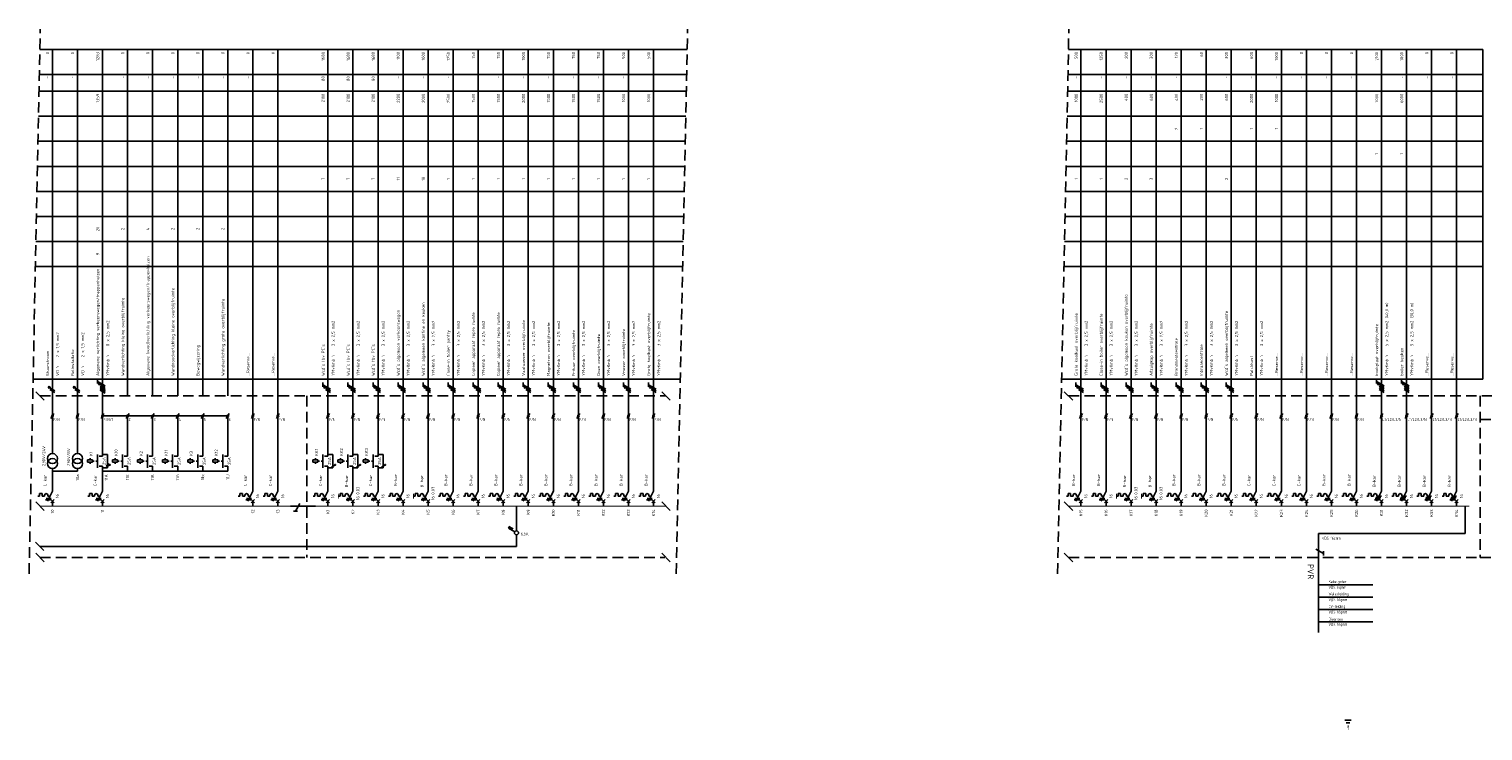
# Model space of a CAD drawing. Extents: x -1224 to 18134, y -20786 to 3554.
# Tile 28 of 88: x -493 to 378, y -57 to 364. Entities that reach past the tile are written whole.
import ezdxf
from ezdxf.enums import TextEntityAlignment as Align

# ---------------------------------------------------------------- set-up
doc = ezdxf.new("R2010")
doc.units = 0
doc.linetypes.add('HIDDEN', pattern=[9.525, 6.35, -3.175])
doc.linetypes.add('STABI11', pattern=[2, 1, -1])
doc.layers.get('0').update_dxf_attribs({"linetype": 'CONTINUOUS'})
for name, color, linetype in [('E-principe', 3, 'CONTINUOUS'), ('E-tekst', 2, 'CONTINUOUS'), ('EL$1----', 3, 'CONTINUOUS'), ('EL$1----_-1LK-A1', 3, 'CONTINUOUS'), ('EL$1----_BGLK-A2', 3, 'CONTINUOUS'), ('EL$1----_BGLK-KC', 3, 'CONTINUOUS'), ('EL6131--_KG', 3, 'CONTINUOUS'), ('kast', 1, 'CONTINUOUS')]:
    doc.layers.add(name, color=color, linetype=linetype)
doc.styles.add('BURO-018', font='ISO.shx', dxfattribs={"height": 1.8})
doc.styles.add('BURO-035', font='ISO.shx', dxfattribs={"height": 3.5})
doc.styles.get("Standard").update_dxf_attribs({"font": 'iso.shx'})

# ---------------------------------------------------------------- blocks, each defined once
blk = doc.blocks.new('RAIL3')
at = {"color": 0, "linetype": 'Continuous'}
for p, q in [((-6, 0), (6, 0)), ((1.73, 3), (-0.87, -1.5)), ((2.98, 3), (0.48, 3))]:
    blk.add_line(p, q, dxfattribs=at)
blk = doc.blocks.new('L1')
at = {"color": 0, "linetype": 'Continuous'}
for p, q in [((-3, 73.98), (-3, 71.48)), ((-3, 72.73), (1.5, 70.13)), ((1.5, 69.13), (-1.5, 70.87)), ((1.5, 68.13), (-1.5, 69.87))]:
    blk.add_line(p, q, dxfattribs=at)
at = {"color": 0, "linetype": 'Continuous', "const_width": 0.5}
blk.add_lwpolyline([(-1.68, 71.12, 1), (-2.18, 71.12, 1)], format="xyb", close=True, dxfattribs=at)
at = {"color": 0, "linetype": 'Continuous'}
blk.add_circle((-1.93, 71.12), 0.5, dxfattribs=at)
blk = doc.blocks.new('L3')
at = {"color": 0, "linetype": 'Continuous'}
for p, q in [((-3, 75.98), (-3, 73.48)), ((-3, 74.73), (1.5, 72.13)), ((1.5, 71.13), (-1.5, 72.87)), ((1.5, 70.13), (-1.5, 71.87)), ((1.5, 69.13), (-1.5, 70.87)), ((1.5, 68.13), (-1.5, 69.87))]:
    blk.add_line(p, q, dxfattribs=at)
at = {"color": 0, "linetype": 'Continuous', "const_width": 0.5}
blk.add_lwpolyline([(-1.68, 73.12, 1), (-2.18, 73.12, 1)], format="xyb", close=True, dxfattribs=at)
at = {"color": 0, "linetype": 'Continuous'}
blk.add_circle((-1.93, 73.12), 0.5, dxfattribs=at)
blk = doc.blocks.new('00P')
at = {"color": 0, "linetype": 'Continuous'}
for p, q in [((0, 31), (3, 31)), ((3, 31), (3, 23)), ((3, 23), (0, 23))]:
    blk.add_line(p, q, dxfattribs=at)
blk = doc.blocks.new('0302A1_')
at = {"color": 0, "linetype": 'Continuous'}
blk.add_line((-0.87, -1.5), (0.87, 1.5), dxfattribs=at)
at = {"color": 0, "const_width": 0.5}
blk.add_lwpolyline([(-0.25, 0, 1), (0.25, 0, 1)], format="xyb", close=True, dxfattribs=at)
at = {"color": 0, "linetype": 'Continuous'}
blk.add_circle((0, 0), 0.5, dxfattribs=at)
blk = doc.blocks.new('B26')
at = {"color": 0, "linetype": 'Continuous'}
for p, q in [((0, 9), (0, 21)), ((0, 9), (-3, 3)), ((-7.75, 6), (-8.75, 6)), ((-7.75, 7.5), (-7.75, 6)), ((-6.25, 7.5), (-7.75, 7.5)), ((-6.25, 6), (-6.25, 7.5)), ((-6.25, 6), (-4.75, 6)), ((-4.75, 6.5), (-4.75, 6)), ((-4.125, 3.75), (-1.125, 3.75)), ((-3.75, 4.5), (-0.75, 4.5)), ((-2.75, 6.5), (-2.75, 6)), ((-2.75, 6), (-1.5, 6)), ((-1, 4), (1, 2)), ((-1, 2), (1, 4)), ((0, 0), (0, 3))]:
    blk.add_line(p, q, dxfattribs=at)
blk.add_arc((-3.75, 6.5), 1, 0, 180, dxfattribs=at)
at = {"color": 1, "style": 'BURO-018'}
blk.add_attdef('E_VRIJ1', (-3.548, 12), '', height=1.8, rotation=90, dxfattribs=at)
at = {"color": 1, "linetype": 'Continuous', "style": 'BURO-018'}
blk.add_attdef('E_IIA', text='', height=1.8, rotation=90, dxfattribs=at).set_placement((2, 6), align=Align.TOP_CENTER)
blk = doc.blocks.new('M2')
at = {"color": 0, "linetype": 'Continuous'}
for p, q in [((-6, 27.75), (-9, 27.75)), ((-9, 27.75), (-9, 26.25)), ((-9, 26.25), (-6, 26.25)), ((-7.5, 27.75), (-7.5, 28.75)), ((-7.5, 26.25), (-7.5, 25.25)), ((-6, 26.25), (-6, 27.75)), ((-6, 27.25), (-6, 27.25)), ((-3, 23), (-3, 31)), ((-2, 30), (0, 30)), ((0, 30), (0, 33)), ((-2, 24), (0, 24)), ((0, 21), (0, 24))]:
    blk.add_line(p, q, dxfattribs=at)
at = {"color": 0, "linetype": 'STABI11'}
blk.add_line((-6, 27), (-3, 27), dxfattribs=at)
at = {"color": 1, "linetype": 'Continuous', "style": 'BURO-018'}
blk.add_attdef('E_VRIJ1', (-6, 30), '', height=1.8, rotation=90, dxfattribs=at)
blk.add_attdef('E_IMS', text='', height=1.8, rotation=90, dxfattribs=at).set_placement((0, 27), align=Align.TOP_CENTER)
blk = doc.blocks.new('b1s')
at = {"color": 0, "linetype": 'Continuous'}
blk.add_line((0, 33), (0, 54), dxfattribs=at)
blk = doc.blocks.new('m1s')
at = {"color": 0, "linetype": 'Continuous'}
blk.add_line((0, 54), (0, 66), dxfattribs=at)
blk = doc.blocks.new('m1')
at = {"color": 0, "linetype": 'Continuous'}
blk.add_line((0, 21), (0, 33), dxfattribs=at)
blk = doc.blocks.new('B28')
at = {"color": 0, "linetype": 'Continuous'}
for p, q in [((0, 9), (0, 21)), ((0, 9), (-3, 3)), ((-7.75, 6), (-8.75, 6)), ((-6.25, 7.5), (-7.75, 7.5)), ((-7.75, 7.5), (-7.75, 6)), ((-6.25, 6), (-6.25, 7.5)), ((-6.25, 6), (-4.75, 6)), ((-4.75, 6.5), (-4.75, 6)), ((-4.75, 6.5), (-4.75, 6)), ((-4.12, 3.75), (-1.12, 3.75)), ((-3.75, 4.5), (-0.75, 4.5)), ((-3.38, 5.25), (-0.38, 5.25)), ((-2.75, 6.5), (-2.75, 6)), ((-2.75, 6), (0, 6)), ((-1, 4), (1, 2)), ((-1, 2), (1, 4)), ((0, 0), (0, 3))]:
    blk.add_line(p, q, dxfattribs=at)
blk.add_arc((-3.75, 6.5), 1, 0, 180, dxfattribs=at)
at = {"color": 1, "style": 'BURO-018'}
blk.add_attdef('E_VRIJ1', (-3.49, 11.47), '', height=1.8, rotation=90, dxfattribs=at)
at = {"color": 1, "linetype": 'Continuous', "style": 'BURO-018'}
blk.add_attdef('E_IIA', text='', height=1.8, rotation=90, dxfattribs=at).set_placement((2, 6), align=Align.TOP_CENTER)
blk = doc.blocks.new('M13')
at = {"color": 0, "linetype": 'Continuous'}
for p, q in [((0, 33), (0, 31.5)), ((0, 22.5), (0, 21))]:
    blk.add_line(p, q, dxfattribs=at)
for centre in [(0, 28.5), (0, 25.5)]:
    blk.add_circle(centre, 3, dxfattribs=at)
at = {"color": 1, "linetype": 'Continuous', "style": 'BURO-018'}
blk.add_attdef('E_VRIJ1', (6, 24), '', height=1.8, rotation=90, dxfattribs=at)
blk = doc.blocks.new('1P')
at = {"color": 0, "linetype": 'Continuous'}
blk.add_line((1.5, 0.9), (-1.5, -0.9), dxfattribs=at)
blk = doc.blocks.new('B26A')
at = {"color": 0, "linetype": 'Continuous'}
for p, q in [((0, 9), (0, 21)), ((0, 9), (-3, 3)), ((-7.75, 6), (-8.75, 6)), ((-7.75, 7.5), (-7.75, 6)), ((-6.25, 7.5), (-7.75, 7.5)), ((-6.25, 6), (-6.25, 7.5)), ((-6.25, 6), (-4.75, 6)), ((-4.75, 6.5), (-4.75, 6)), ((-4.12, 3.75), (-1.12, 3.75)), ((-3.75, 4.5), (-0.75, 4.5)), ((-2.75, 6.5), (-2.75, 6)), ((-2.75, 6), (-1.5, 6)), ((-1, 4), (1, 2)), ((-1, 2), (1, 4)), ((0, 0), (0, 3))]:
    blk.add_line(p, q, dxfattribs=at)
at = {"color": 0, "const_width": 0.5}
blk.add_lwpolyline([(-8.75, 7.5), (-8.75, 4.5)], dxfattribs=at)
at = {"color": 0, "linetype": 'Continuous'}
blk.add_arc((-3.75, 6.5), 1, 0, 180, dxfattribs=at)
at = {"color": 1, "style": 'BURO-018'}
blk.add_attdef('E_VRIJ1', (-2.95, 11.24), '', height=1.8, rotation=90, dxfattribs=at)
at = {"color": 1, "linetype": 'Continuous', "style": 'BURO-018'}
blk.add_attdef('E_IAAN', text='', height=1.8, rotation=90, dxfattribs=at).set_placement((2, 6.9), align=Align.TOP_LEFT)
blk.add_attdef('E_IIA', text='', height=1.8, rotation=90, dxfattribs=at).set_placement((2, 6), align=Align.TOP_RIGHT)

msp = doc.modelspace()

# ---------------------------------------------------------------- linework, layer by layer
at = {"layer": 'E-principe'}
for p, q in [((279.41, 30.96), (312.01, 30.96)), ((279.4, 23.56), (312.01, 23.56)), ((279.4, 16.17), (312.01, 16.17)), ((279.4, 8.77), (312.01, 8.77)), ((295.31, -50.25), (299.06, -50.25)), ((296.06, -51.75), (298.31, -51.75))]:
    msp.add_line(p, q, dxfattribs=at)
at = {"layer": 'E-principe', "const_width": 1}
msp.add_lwpolyline([(279.4, 45.43), (279.4, 2.27)], dxfattribs=at)
at = {"layer": 'E-principe'}
msp.add_lwpolyline([(297.19, -56.25, 0, 0.75, 0), (297.19, -53.25, 0.75, 0.75, 0)], format="xyseb", dxfattribs=at)
at = {"layer": 'EL$1----', "linetype": 'HIDDEN'}
for p, q in [((-492.83, 37.49), (-486.09, 363.71)), ((-105.17, 37.49), (-98.43, 363.71)), ((123.19, 37.49), (129.93, 363.71))]:
    msp.add_line(p, q, dxfattribs=at)
at = {"layer": 'EL$1----', "linetype": 'Continuous'}
for p, q in [((-477.33, 147.13), (-480.33, 148.87)), ((-462.33, 147.13), (-465.33, 148.87)), ((-477.33, 146.13), (-480.33, 147.87)), ((-462.33, 146.13), (-465.33, 147.87)), ((-373.83, 99), (-448.83, 99)), ((-336.33, 78), (-321.33, 78)), ((-200.89, 63.35), (-200.89, 78)), ((-205.64, 64.76), (-204.94, 65.97)), ((-201.98, 62.64), (-205.64, 64.76)), ((-205.04, 64.41), (-204.34, 65.62)), ((-204.43, 64.06), (-203.73, 65.27)), ((-203.83, 63.71), (-203.13, 64.92))]:
    msp.add_line(p, q, dxfattribs=at)
at = {"layer": 'EL$1----'}
for p, q in [((-483.8, 141.47), (-488.87, 146.53)), ((-108.8, 141.47), (-113.87, 146.53)), ((132.22, 141.47), (127.15, 146.53)), ((-373.83, 132), (-448.83, 132)), ((-483.8, 75.47), (-488.87, 80.53)), ((-108.8, 75.47), (-113.87, 80.53)), ((132.22, 75.47), (127.15, 80.53)), ((367.38, 61.52), (367.38, 78)), ((279.4, 2.27), (279.4, 61.52)), ((279.4, 61.52), (367.38, 61.52)), ((-483.95, 51.38), (-489.02, 56.45)), ((-200.89, 60.76), (-200.89, 53.92)), ((-483.8, 44.73), (-488.87, 49.8)), ((-108.8, 44.73), (-113.87, 49.8)), ((132.22, 44.73), (127.15, 49.8))]:
    msp.add_line(p, q, dxfattribs=at)
at = {"layer": 'EL$1----', "color": 1, "linetype": 'Continuous'}
for p, q in [((-333.35, 75), (-330.75, 79.5)), ((-334.5, 75), (-332, 75))]:
    msp.add_line(p, q, dxfattribs=at)
at = {"layer": 'EL$1----', "linetype": 'Continuous', "const_width": 0.5}
for points in [[(-480.52, 149.12, 1), (-481.02, 149.12, 1)], [(-465.52, 149.12, 1), (-466.02, 149.12, 1)]]:
    msp.add_lwpolyline(points, format="xyb", close=True, dxfattribs=at)
at = {"layer": 'EL$1----', "linetype": 'Continuous'}
for centre, radius in [((-480.77, 149.12), 0.5), ((-465.77, 149.12), 0.5), ((-200.89, 62.01), 1.25)]:
    msp.add_circle(centre, radius, dxfattribs=at)
at = {"layer": 'EL$1----'}
for centre in [(-444.56, 102.66), (-309.56, 102.66), (-294.56, 102.66), (-279.56, 102.66)]:
    msp.add_circle(centre, 0.283, dxfattribs=at)
at = {"layer": 'EL$1----_-1LK-A1', "color": 1, "linetype": 'HIDDEN'}
for p, q in [((376.33, 129.98), (460.54, 129.98)), ((376.33, 47.27), (460.54, 47.27))]:
    msp.add_line(p, q, dxfattribs=at)
at = {"layer": 'EL$1----_BGLK-A2', "color": 1}
for p, q in [((-486.34, 351.5), (-98.69, 351.5)), ((129.68, 351.5), (377.83, 351.5)), ((377.83, 154), (377.83, 351.5)), ((-486.65, 336.5), (-99, 336.5)), ((129.37, 336.5), (377.83, 336.5)), ((-486.86, 326.5), (-99.2, 326.5)), ((129.16, 326.5), (377.83, 326.5)), ((-487.17, 311.5), (-99.51, 311.5)), ((128.85, 311.5), (377.83, 311.5)), ((-487.48, 296.5), (-99.82, 296.5)), ((128.54, 296.5), (377.83, 296.5)), ((-487.79, 281.5), (-100.13, 281.5)), ((128.23, 281.5), (377.83, 281.5)), ((-488.1, 266.5), (-100.44, 266.5)), ((127.92, 266.5), (377.83, 266.5)), ((-488.41, 251.5), (-100.75, 251.5)), ((127.61, 251.5), (377.83, 251.5)), ((-488.72, 236.5), (-101.06, 236.5)), ((127.3, 236.5), (377.83, 236.5)), ((-489.03, 221.5), (-101.37, 221.5)), ((126.99, 221.5), (377.83, 221.5)), ((-490.42, 154), (-102.77, 154)), ((125.6, 154), (377.83, 154))]:
    msp.add_line(p, q, dxfattribs=at)
at = {"layer": 'EL$1----_BGLK-A2'}
for p, q in [((-478.83, 144), (-478.83, 351.5)), ((-463.83, 144), (-463.83, 351.5)), ((-448.83, 144), (-448.83, 351.5)), ((-433.83, 144), (-433.83, 351.5)), ((-418.83, 144), (-418.83, 351.5)), ((-403.83, 144), (-403.83, 351.5)), ((-388.83, 144), (-388.83, 351.5)), ((-373.83, 144), (-373.83, 351.5)), ((-358.83, 144), (-358.83, 351.5)), ((-343.83, 144), (-343.83, 351.5)), ((-313.83, 144), (-313.83, 351.5)), ((-298.83, 144), (-298.83, 351.5)), ((-283.83, 144), (-283.83, 351.5)), ((-268.83, 144), (-268.83, 351.5)), ((-253.83, 144), (-253.83, 351.5)), ((-238.83, 144), (-238.83, 351.5)), ((-223.83, 144), (-223.83, 351.5)), ((-208.83, 144), (-208.83, 351.5)), ((-193.83, 144), (-193.83, 351.5)), ((-178.83, 144), (-178.83, 351.5)), ((-163.83, 144), (-163.83, 351.5)), ((-148.83, 144), (-148.83, 351.5)), ((-133.83, 144), (-133.83, 351.5)), ((-118.83, 144), (-118.83, 351.5)), ((137.19, 144), (137.19, 351.5)), ((152.19, 144), (152.19, 351.5)), ((167.19, 144), (167.19, 351.5)), ((182.19, 144), (182.19, 351.5)), ((197.19, 144), (197.19, 351.5)), ((212.19, 144), (212.19, 351.5)), ((227.19, 144), (227.19, 351.5)), ((242.19, 144), (242.19, 351.5)), ((242.19, 144), (242.19, 351.5)), ((257.19, 144), (257.19, 351.5)), ((272.19, 144), (272.19, 351.5)), ((287.19, 144), (287.19, 351.5)), ((302.19, 144), (302.19, 351.5)), ((317.19, 144), (317.19, 351.5)), ((332.19, 144), (332.19, 351.5)), ((347.19, 144), (347.19, 351.5)), ((362.19, 144), (362.19, 351.5)), ((-478.83, 99), (-463.83, 99))]:
    msp.add_line(p, q, dxfattribs=at)
at = {"layer": 'EL$1----_BGLK-A2', "color": 1, "linetype": 'HIDDEN'}
for p, q in [((-486.33, 144), (-111.46, 144)), ((-326.51, 144), (-326.51, 47.27)), ((129.69, 144), (460.54, 144)), ((376.33, 144), (376.33, 47.27))]:
    msp.add_line(p, q, dxfattribs=at)
at = {"layer": 'EL$1----_BGLK-A2'}
for points in [[(-471.33, 78, 0.7, 0.7, 0), (-486.33, 78, 0.7, 0.7, 0)], [(-456.33, 78, 0.7, 0.7, 0), (-471.33, 78, 0.7, 0.7, 0)], [(-441.33, 78, 0.7, 0.7, 0), (-456.33, 78, 0.7, 0.7, 0)], [(-426.33, 78, 0.7, 0.7, 0), (-441.33, 78, 0.7, 0.7, 0)], [(-411.33, 78, 0.7, 0.7, 0), (-426.33, 78, 0.7, 0.7, 0)], [(-396.33, 78, 0.7, 0.7, 0), (-411.33, 78, 0.7, 0.7, 0)], [(-381.33, 78, 0.7, 0.7, 0), (-396.33, 78, 0.7, 0.7, 0)], [(-366.33, 78, 0.7, 0.7, 0), (-381.33, 78, 0.7, 0.7, 0)], [(-351.33, 78, 0.7, 0.7, 0), (-366.33, 78, 0.7, 0.7, 0)], [(-336.33, 78, 0.7, 0.7, 0), (-351.33, 78, 0.7, 0.7, 0)], [(-306.33, 78, 0.7, 0.7, 0), (-321.33, 78, 0.7, 0.7, 0)], [(-291.33, 78, 0.7, 0.7, 0), (-306.33, 78, 0.7, 0.7, 0)], [(-276.33, 78, 0.7, 0.7, 0), (-291.33, 78, 0.7, 0.7, 0)], [(-261.33, 78, 0.7, 0.7, 0), (-276.33, 78, 0.7, 0.7, 0)], [(-246.33, 78, 0.7, 0.7, 0), (-261.33, 78, 0.7, 0.7, 0)], [(-231.33, 78, 0.7, 0.7, 0), (-246.33, 78, 0.7, 0.7, 0)], [(-216.33, 78, 0.7, 0.7, 0), (-231.33, 78, 0.7, 0.7, 0)], [(-201.33, 78, 0.7, 0.7, 0), (-216.33, 78, 0.7, 0.7, 0)], [(-186.33, 78, 0.7, 0.7, 0), (-201.33, 78, 0.7, 0.7, 0)], [(-171.33, 78, 0.7, 0.7, 0), (-186.33, 78, 0.7, 0.7, 0)], [(-156.33, 78, 0.7, 0.7, 0), (-171.33, 78, 0.7, 0.7, 0)], [(-141.33, 78, 0.7, 0.7, 0), (-156.33, 78, 0.7, 0.7, 0)], [(-126.33, 78, 0.7, 0.7, 0), (-141.33, 78, 0.7, 0.7, 0)], [(-111.33, 78, 0.7, 0.7, 0), (-126.33, 78, 0.7, 0.7, 0)], [(144.69, 78, 0.7, 0.7, 0), (129.69, 78, 0.7, 0.7, 0)], [(159.69, 78, 0.7, 0.7, 0), (144.69, 78, 0.7, 0.7, 0)], [(174.69, 78, 0.7, 0.7, 0), (159.69, 78, 0.7, 0.7, 0)], [(189.69, 78, 0.7, 0.7, 0), (174.69, 78, 0.7, 0.7, 0)], [(204.69, 78, 0.7, 0.7, 0), (189.69, 78, 0.7, 0.7, 0)], [(219.69, 78, 0.7, 0.7, 0), (204.69, 78, 0.7, 0.7, 0)], [(234.69, 78, 0.7, 0.7, 0), (219.69, 78, 0.7, 0.7, 0)], [(249.69, 78, 0.7, 0.7, 0), (234.69, 78, 0.7, 0.7, 0)], [(264.69, 78, 0.7, 0.7, 0), (249.69, 78, 0.7, 0.7, 0)], [(279.69, 78, 0.7, 0.7, 0), (264.69, 78, 0.7, 0.7, 0)], [(294.69, 78, 0.7, 0.7, 0), (279.69, 78, 0.7, 0.7, 0)], [(309.69, 78, 0.7, 0.7, 0), (294.69, 78, 0.7, 0.7, 0)], [(324.69, 78, 0.7, 0.7, 0), (309.69, 78, 0.7, 0.7, 0)], [(339.69, 78, 0.7, 0.7, 0), (324.69, 78, 0.7, 0.7, 0)], [(354.69, 78, 0.7, 0.7, 0), (339.69, 78, 0.7, 0.7, 0)], [(369.69, 78, 0.7, 0.7, 0), (354.69, 78, 0.7, 0.7, 0)]]:
    msp.add_lwpolyline(points, format="xyseb", dxfattribs=at)
at = {"layer": 'EL6131--_KG'}
for p, q in [((-450.33, 149.87), (-447.33, 148.13)), ((-450.33, 149.47), (-447.33, 147.74)), ((-450.33, 148.87), (-447.33, 147.13)), ((-450.33, 148.47), (-447.33, 146.74)), ((-450.33, 147.87), (-447.33, 146.13)), ((-450.33, 147.47), (-447.33, 145.74)), ((-486.48, 53.92), (-200.89, 53.92))]:
    msp.add_line(p, q, dxfattribs=at)
at = {"layer": 'kast', "color": 1, "linetype": 'HIDDEN'}
for p, q in [((-486.33, 47.27), (-112.04, 47.27)), ((129.69, 47.27), (376.33, 47.27))]:
    msp.add_line(p, q, dxfattribs=at)

# ---------------------------------------------------------------- block references
at = {"layer": 'E-principe', "rotation": 270}
msp.add_blockref('RAIL3', (279.4, 51.43), dxfattribs=at)
at = {"layer": 'EL$1----'}
for name, p in [('L3', (-448.83, 78)), ('L1', (-313.83, 78)), ('L1', (-298.83, 78)), ('L1', (-283.83, 78)), ('L1', (-268.83, 78)), ('L1', (-253.83, 78)), ('L1', (-238.83, 78)), ('L1', (-223.83, 78)), ('L1', (-208.83, 78)), ('L1', (-193.83, 78)), ('L1', (-178.83, 78)), ('L1', (-163.83, 78)), ('L1', (-148.83, 78)), ('L1', (-133.83, 78)), ('L1', (-118.83, 78)), ('L1', (137.19, 78)), ('L1', (152.19, 78)), ('L1', (167.19, 78)), ('L1', (182.19, 78)), ('L1', (197.19, 78)), ('L1', (212.19, 78)), ('L1', (227.19, 78)), ('L3', (317.19, 78)), ('L3', (332.19, 78)), ('0302A1_', (-478.83, 132)), ('0302A1_', (-463.83, 132)), ('0302A1_', (-448.83, 132)), ('0302A1_', (-448.83, 132)), ('0302A1_', (-433.83, 132)), ('0302A1_', (-418.83, 132)), ('0302A1_', (-403.83, 132)), ('0302A1_', (-388.83, 132)), ('0302A1_', (-373.83, 132)), ('0302A1_', (-358.83, 132)), ('0302A1_', (-343.83, 132)), ('0302A1_', (-313.83, 132)), ('0302A1_', (-298.83, 132)), ('0302A1_', (-283.83, 132)), ('0302A1_', (-268.83, 132)), ('0302A1_', (-253.83, 132)), ('0302A1_', (-238.83, 132)), ('0302A1_', (-223.83, 132)), ('0302A1_', (-208.83, 132)), ('0302A1_', (-193.83, 132)), ('0302A1_', (-178.83, 132)), ('0302A1_', (-163.83, 132)), ('0302A1_', (-148.83, 132)), ('0302A1_', (-133.83, 132)), ('0302A1_', (-118.83, 132)), ('0302A1_', (137.19, 132)), ('0302A1_', (152.19, 132)), ('0302A1_', (167.19, 132)), ('0302A1_', (182.19, 132)), ('0302A1_', (197.19, 132)), ('0302A1_', (212.19, 132)), ('0302A1_', (227.19, 132)), ('0302A1_', (242.19, 132)), ('0302A1_', (257.19, 132)), ('0302A1_', (272.19, 132)), ('0302A1_', (287.19, 132)), ('0302A1_', (302.19, 132)), ('0302A1_', (317.19, 132)), ('0302A1_', (332.19, 132)), ('0302A1_', (347.19, 132)), ('0302A1_', (362.19, 132)), ('00P', (-448.83, 78)), ('00P', (-313.83, 78)), ('00P', (-298.83, 78)), ('00P', (-283.83, 78))]:
    msp.add_blockref(name, p, dxfattribs=at)
at = {"layer": 'EL$1----', "xscale": 0.6399999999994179, "yscale": 0.6399999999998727, "zscale": 0.6400000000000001}
for p in [(-445.75, 102.7), (-445.75, 101.97), (-310.75, 101.97), (-295.75, 101.97), (-280.75, 101.97)]:
    msp.add_blockref('1P', p, dxfattribs=at)
at = {"layer": 'EL$1----_BGLK-A2'}
for name, p in [('m1s', (-478.83, 78)), ('m1s', (-463.83, 78)), ('m1s', (-448.83, 78)), ('m1s', (-358.83, 78)), ('m1s', (-343.83, 78)), ('m1s', (-313.83, 78)), ('m1s', (-298.83, 78)), ('m1s', (-283.83, 78)), ('m1s', (-268.83, 78)), ('m1s', (-253.83, 78)), ('m1s', (-238.83, 78)), ('m1s', (-223.83, 78)), ('m1s', (-208.83, 78)), ('m1s', (-193.83, 78)), ('m1s', (-178.83, 78)), ('m1s', (-163.83, 78)), ('m1s', (-148.83, 78)), ('m1s', (-133.83, 78)), ('m1s', (-118.83, 78)), ('m1s', (137.19, 78)), ('m1s', (152.19, 78)), ('m1s', (167.19, 78)), ('m1s', (182.19, 78)), ('m1s', (197.19, 78)), ('m1s', (212.19, 78)), ('m1s', (227.19, 78)), ('m1s', (242.19, 78)), ('m1s', (257.19, 78)), ('m1s', (272.19, 78)), ('m1s', (287.19, 78)), ('m1s', (302.19, 78)), ('m1s', (317.19, 78)), ('m1s', (332.19, 78)), ('m1s', (347.19, 78)), ('m1s', (362.19, 78)), ('b1s', (-478.83, 78)), ('b1s', (-463.83, 78)), ('b1s', (-448.83, 78)), ('b1s', (-433.83, 78)), ('b1s', (-418.83, 78)), ('b1s', (-403.83, 78)), ('b1s', (-388.83, 78)), ('b1s', (-373.83, 78)), ('b1s', (-358.83, 78)), ('b1s', (-343.83, 78)), ('b1s', (-313.83, 78)), ('b1s', (-298.83, 78)), ('b1s', (-283.83, 78)), ('b1s', (-268.83, 78)), ('b1s', (-253.83, 78)), ('b1s', (-238.83, 78)), ('b1s', (-223.83, 78)), ('b1s', (-208.83, 78)), ('b1s', (-193.83, 78)), ('b1s', (-178.83, 78)), ('b1s', (-163.83, 78)), ('b1s', (-148.83, 78)), ('b1s', (-133.83, 78)), ('b1s', (-118.83, 78)), ('b1s', (137.19, 78)), ('b1s', (152.19, 78)), ('b1s', (167.19, 78)), ('b1s', (182.19, 78)), ('b1s', (197.19, 78)), ('b1s', (212.19, 78)), ('b1s', (227.19, 78)), ('b1s', (242.19, 78)), ('b1s', (257.19, 78)), ('b1s', (272.19, 78)), ('b1s', (287.19, 78)), ('b1s', (302.19, 78)), ('b1s', (317.19, 78)), ('b1s', (332.19, 78)), ('b1s', (347.19, 78)), ('b1s', (362.19, 78)), ('m1', (-358.83, 78)), ('m1', (-343.83, 78)), ('m1', (-268.83, 78)), ('m1', (-253.83, 78)), ('m1', (-238.83, 78)), ('m1', (-223.83, 78)), ('m1', (-208.83, 78)), ('m1', (-193.83, 78)), ('m1', (-178.83, 78)), ('m1', (-163.83, 78)), ('m1', (-148.83, 78)), ('m1', (-133.83, 78)), ('m1', (-118.83, 78)), ('m1', (137.19, 78)), ('m1', (152.19, 78)), ('m1', (167.19, 78)), ('m1', (182.19, 78)), ('m1', (197.19, 78)), ('m1', (212.19, 78)), ('m1', (227.19, 78)), ('m1', (242.19, 78)), ('m1', (257.19, 78)), ('m1', (272.19, 78)), ('m1', (287.19, 78)), ('m1', (302.19, 78)), ('m1', (317.19, 78)), ('m1', (332.19, 78)), ('m1', (347.19, 78)), ('m1', (362.19, 78))]:
    msp.add_blockref(name, p, dxfattribs=at)
ref = msp.add_blockref('M13', (-478.83, 78), dxfattribs=at)
ref.add_attrib('E_VRIJ1', '230V/24V', (-483.16, 102), dxfattribs={"layer": '0', "color": 1, "linetype": 'Continuous', "height": 1.8, "rotation": 90, "style": 'BURO-018'})
ref = msp.add_blockref('M13', (-463.83, 78), dxfattribs=at)
ref.add_attrib('E_VRIJ1', '230V/8V', (-468.23, 102), dxfattribs={"layer": '0', "color": 1, "linetype": 'Continuous', "height": 1.8, "rotation": 90, "style": 'BURO-018'})
for name, p, values in [('M2', (-448.83, 78), {'E_IMS': '25A', 'E_VRIJ1': 'K1'}), ('M2', (-433.83, 78), {'E_IMS': '25A', 'E_VRIJ1': 'K10'}), ('M2', (-418.83, 78), {'E_IMS': '25A', 'E_VRIJ1': 'K2'}), ('M2', (-403.83, 78), {'E_IMS': '25A', 'E_VRIJ1': 'K11'}), ('M2', (-388.83, 78), {'E_IMS': '25A', 'E_VRIJ1': 'K3'}), ('M2', (-373.83, 78), {'E_IMS': '25A', 'E_VRIJ1': 'K12'}), ('M2', (-313.83, 78), {'E_IMS': '25A', 'E_VRIJ1': 'KK1'}), ('M2', (-298.83, 78), {'E_IMS': '25A', 'E_VRIJ1': 'KK2'}), ('M2', (-283.83, 78), {'E_IMS': '25A', 'E_VRIJ1': 'KK3'}), ('B26', (-478.83, 78), {'E_IIA': '16', 'E_VRIJ1': 'C-kar'}), ('B26', (-448.83, 78), {'E_IIA': '16', 'E_VRIJ1': 'C-kar'}), ('B26', (-358.83, 78), {'E_IIA': '16', 'E_VRIJ1': 'C-kar'}), ('B26', (-343.83, 78), {'E_IIA': '16', 'E_VRIJ1': 'C-kar'}), ('B26', (-313.83, 78), {'E_IIA': '16', 'E_VRIJ1': 'C-kar'}), ('B26', (-283.83, 78), {'E_IIA': '16', 'E_VRIJ1': 'C-kar'}), ('B26', (-268.83, 78), {'E_IIA': '16', 'E_VRIJ1': 'B-kar'}), ('B26', (-238.83, 78), {'E_IIA': '16', 'E_VRIJ1': 'B-kar'}), ('B26', (-223.83, 78), {'E_IIA': '16', 'E_VRIJ1': 'B-kar'}), ('B26', (-208.83, 78), {'E_IIA': '16', 'E_VRIJ1': 'B-kar'}), ('B26', (-193.83, 78), {'E_IIA': '16', 'E_VRIJ1': 'B-kar'}), ('B26', (-178.83, 78), {'E_IIA': '16', 'E_VRIJ1': 'B-kar'}), ('B26', (-163.83, 78), {'E_IIA': '16', 'E_VRIJ1': 'B-kar'}), ('B26', (-148.83, 78), {'E_IIA': '16', 'E_VRIJ1': 'B-kar'}), ('B26', (-133.83, 78), {'E_IIA': '16', 'E_VRIJ1': 'B-kar'}), ('B26', (-118.83, 78), {'E_IIA': '16', 'E_VRIJ1': 'B-kar'}), ('B26', (137.19, 78), {'E_IIA': '16', 'E_VRIJ1': 'B-kar'}), ('B26', (152.19, 78), {'E_IIA': '16', 'E_VRIJ1': 'B-kar'}), ('B26', (197.19, 78), {'E_IIA': '16', 'E_VRIJ1': 'B-kar'}), ('B26', (212.19, 78), {'E_IIA': '16', 'E_VRIJ1': 'B-kar'}), ('B26', (227.19, 78), {'E_IIA': '16', 'E_VRIJ1': 'B-kar'}), ('B26', (242.19, 78), {'E_IIA': '16', 'E_VRIJ1': 'C-kar'}), ('B26', (257.19, 78), {'E_IIA': '16', 'E_VRIJ1': 'C-kar'}), ('B26', (272.19, 78), {'E_IIA': '16', 'E_VRIJ1': 'C-kar'}), ('B26', (287.19, 78), {'E_IIA': '16', 'E_VRIJ1': 'B-kar'}), ('B26', (302.19, 78), {'E_IIA': '16', 'E_VRIJ1': 'B-kar'}), ('B28', (317.19, 78), {'E_IIA': '16', 'E_VRIJ1': 'B-kar'}), ('B28', (332.19, 78), {'E_IIA': '16', 'E_VRIJ1': 'B-kar'}), ('B28', (347.19, 78), {'E_IIA': '16', 'E_VRIJ1': 'B-kar'}), ('B28', (362.19, 78), {'E_IIA': '16', 'E_VRIJ1': 'B-kar'})]:
    msp.add_blockref(name, p, dxfattribs=at).add_auto_attribs(values)
at = {"layer": 'EL$1----_BGLK-KC'}
for p in [(-298.83, 78), (-253.83, 78), (167.19, 78), (182.19, 78)]:
    msp.add_blockref('B26A', p, dxfattribs=at).add_auto_attribs({'E_IIA': '16', 'E_IAAN': '0.03', 'E_VRIJ1': 'B-kar'})

# ---------------------------------------------------------------- texts
at = {"layer": 'E-principe', "color": 2, "style": 'BURO-035'}
msp.add_text('PVR', height=3.5, rotation=270, dxfattribs=at).set_placement((273, 43.33))
at = {"layer": 'E-tekst', "color": 1, "width": 0.8}
for s, p in [('F/N', (-478.21, 128.97)), ('F/N', (-463.21, 128.97)), ('F/N/1', (-448.21, 128.97)), ('2', (-433.21, 128.97)), ('3', (-418.21, 128.97)), ('4', (-403.21, 128.97)), ('5', (-388.21, 128.97)), ('6', (-373.21, 128.97)), ('F/N', (-358.21, 128.97)), ('F/N', (-343.21, 128.97)), ('F/N', (-313.21, 128.97)), ('F/N', (-298.21, 128.97)), ('F/N', (-283.21, 128.97)), ('F/N', (-268.21, 128.97)), ('F/N', (-253.21, 128.97)), ('F/N', (-238.21, 128.97)), ('F/N', (-223.21, 128.97)), ('F/N', (-208.21, 128.97)), ('F/N', (-193.21, 128.97)), ('F/N', (-178.21, 128.97)), ('F/N', (-163.21, 128.97)), ('F/N', (-148.21, 128.97)), ('F/N', (-133.21, 128.97)), ('F/N', (-118.21, 128.97)), ('F/N', (137.81, 128.97)), ('F/N', (152.81, 128.97)), ('F/N', (167.81, 128.97)), ('F/N', (182.81, 128.97)), ('F/N', (197.81, 128.97)), ('F/N', (212.81, 128.97)), ('F/N', (227.81, 128.97)), ('F/N', (242.81, 128.97)), ('F/N', (257.81, 128.97)), ('F/N', (272.81, 128.97)), ('F/N', (287.81, 128.97)), ('F/N', (302.81, 128.97)), ('L1/L2/L3/N', (317.81, 128.97)), ('L1/L2/L3/N', (332.81, 128.97)), ('L1/L2/L3/N', (347.81, 128.97)), ('L1/L2/L3/N', (362.81, 128.97)), ('VDS 16qmm', (281.55, 57.88)), ('VDS 6qmm', (285.49, 28.47)), ('Waterleiding', (285.48, 24.61)), ('Kabelgoten', (285.48, 31.89)), ('VDS 16qmm', (285.48, 21.08)), ('CV-leiding', (285.48, 17.06)), ('VDS 16qmm', (285.49, 13.68)), ('Diversen', (285.48, 9.43)), ('VDS 16qmm', (285.49, 6.29))]:
    msp.add_text(s, height=1.8, dxfattribs=at).set_placement(p)
at = {"layer": 'EL$1----', "color": 1, "style": 'BURO-018'}
msp.add_text('63A', height=1.8, dxfattribs=at).set_placement((-196, 62.18), align=Align.TOP_CENTER)
at = {"layer": 'EL$1----_BGLK-A2', "color": 1, "style": 'BURO-018'}
for s, p in [('0', (-480.83, 350)), ('0', (-465.83, 350)), ('1283', (-450.83, 350)), ('0', (-435.83, 350)), ('0', (-420.83, 350)), ('0', (-405.83, 350)), ('0', (-390.83, 350)), ('0', (-375.83, 350)), ('0', (-360.83, 350)), ('0', (-345.83, 350)), ('1680', (-315.83, 350)), ('1680', (-300.83, 350)), ('1680', (-285.83, 350)), ('1100', (-270.83, 350)), ('1000', (-255.83, 350)), ('1250', (-240.83, 350)), ('750', (-225.83, 350)), ('750', (-210.83, 350)), ('1000', (-195.83, 350)), ('750', (-180.83, 350)), ('750', (-165.83, 350)), ('750', (-150.83, 350)), ('500', (-135.83, 350)), ('500', (-120.83, 350)), ('500', (135.19, 350)), ('1250', (150.19, 350)), ('200', (165.19, 350)), ('300', (180.19, 350)), ('120', (195.19, 350)), ('60', (210.19, 350)), ('300', (225.19, 350)), ('600', (240.19, 350)), ('1000', (255.19, 350)), ('0', (270.19, 350)), ('0', (285.19, 350)), ('0', (300.19, 350)), ('2100', (315.19, 350)), ('1800', (330.19, 350)), ('0', (345.19, 350)), ('0', (360.19, 350)), ('-', (-480.83, 335.5)), ('-', (-465.83, 335.5)), ('-', (-450.83, 335.5)), ('-', (-435.83, 335.5)), ('-', (-420.83, 335.5)), ('-', (-405.83, 335.5)), ('-', (-390.83, 335.5)), ('-', (-375.83, 335.5)), ('-', (-360.83, 335.5)), ('-', (-345.83, 335.5)), ('80', (-315.83, 335.5)), ('80', (-300.83, 335.5)), ('80', (-285.83, 335.5)), ('-', (-270.83, 335.5)), ('-', (-255.83, 335.5)), ('-', (-240.83, 335.5)), ('-', (-225.83, 335.5)), ('-', (-210.83, 335.5)), ('-', (-195.83, 335.5)), ('-', (-180.83, 335.5)), ('-', (-165.83, 335.5)), ('-', (-150.83, 335.5)), ('-', (-135.83, 335.5)), ('-', (-120.83, 335.5)), ('-', (135.19, 335.5)), ('-', (150.19, 335.5)), ('-', (165.19, 335.5)), ('-', (180.19, 335.5)), ('-', (195.19, 335.5)), ('-', (210.19, 335.5)), ('-', (225.19, 335.5)), ('-', (240.19, 335.5)), ('-', (255.19, 335.5)), ('-', (270.19, 335.5)), ('-', (285.19, 335.5)), ('-', (300.19, 335.5)), ('-', (315.19, 335.5)), ('-', (330.19, 335.5)), ('-', (345.19, 335.5)), ('-', (360.19, 335.5)), ('1359', (-450.83, 325)), ('2100', (-315.83, 325)), ('2100', (-300.83, 325)), ('2100', (-285.83, 325)), ('2200', (-270.83, 325)), ('2000', (-255.83, 325)), ('2500', (-240.83, 325)), ('1500', (-225.83, 325)), ('1500', (-210.83, 325)), ('2000', (-195.83, 325)), ('1500', (-180.83, 325)), ('1500', (-165.83, 325)), ('1500', (-150.83, 325)), ('1000', (-135.83, 325)), ('1000', (-120.83, 325)), ('1000', (135.19, 325)), ('2500', (150.19, 325)), ('400', (165.19, 325)), ('600', (180.19, 325)), ('400', (195.19, 325)), ('200', (210.19, 325)), ('600', (225.19, 325)), ('2000', (240.19, 325)), ('1000', (255.19, 325)), ('7000', (315.19, 325)), ('6000', (330.19, 325))]:
    msp.add_text(s, height=1.8, rotation=90, dxfattribs=at).set_placement(p, align=Align.RIGHT)
for s, p in [('2', (195.19, 304)), ('1', (210.19, 304)), ('1', (240.19, 304)), ('1', (255.19, 304)), ('1', (315.19, 289)), ('1', (330.19, 289)), ('7', (-315.83, 274)), ('7', (-300.83, 274)), ('7', (-285.83, 274)), ('11', (-270.83, 274)), ('10', (-255.83, 274)), ('1', (-240.83, 274)), ('1', (-225.83, 274)), ('1', (-210.83, 274)), ('1', (-195.83, 274)), ('1', (-180.83, 274)), ('1', (-165.83, 274)), ('1', (-150.83, 274)), ('1', (-135.83, 274)), ('1', (-120.83, 274)), ('1', (135.19, 274)), ('1', (150.19, 274)), ('2', (165.19, 274)), ('3', (180.19, 274)), ('2', (225.19, 274)), ('20', (-450.83, 244)), ('2', (-435.83, 244)), ('4', (-420.83, 244)), ('2', (-405.83, 244)), ('2', (-390.83, 244)), ('2', (-375.83, 244)), ('9', (-450.83, 229))]:
    msp.add_text(s, height=1.8, rotation=90, dxfattribs=at).set_placement(p, align=Align.CENTER)
for s, p in [('Algemene (nood)verlichting verkeerswegen/trappenhuizen', (-420.83, 156)), ('Algemene verlichting verkeerswegen/trappenhuizen', (-450.83, 156)), ('Wandnoodverlichting kleine overblijfruimte', (-405.83, 156)), ('Wcd`s algemeen keuken overblijfruimte', (165.19, 156)), ('Wandverlichting kleine overblijfruimte', (-435.83, 156)), ('Wandverlichting grote overblijfruimte', (-375.83, 156)), ('Wcd`s algemeen verkeerswegen', (-270.83, 156)), ('Wcd`s algemeen kantine en keuken', (-255.83, 156)), ('Wcd`s algemeen overblijfruimte', (225.19, 156)), ('YMvKmb \\    5 x 2,5 mm2 (40,0 m)', (321.19, 156)), ('YMvKmb \\    5 x 2,5 mm2 (30,0 m)', (336.19, 156)), ('YMvKmb \\    8 x 2,5 mm2', (-444.83, 156)), ('YMvKmb \\    3 x 2,5 mm2', (-309.83, 156)), ('YMvKmb \\    3 x 2,5 mm2', (-294.83, 156)), ('YMvKmb \\    3 x 2,5 mm2', (-279.83, 156)), ('YMvKmb \\    3 x 2,5 mm2', (-264.83, 156)), ('YMvKmb \\    3 x 2,5 mm2', (-249.83, 156)), ('YMvKmb \\    3 x 2,5 mm2', (-234.83, 156)), ('Copieer apparaat repro ruimte', (-225.83, 156)), ('YMvKmb \\    3 x 2,5 mm2', (-219.83, 156)), ('Copieer apparaat repro ruimte', (-210.83, 156)), ('YMvKmb \\    3 x 2,5 mm2', (-204.83, 156)), ('Vaatwasser overblijfruimte', (-195.83, 156)), ('YMvKmb \\    3 x 2,5 mm2', (-189.83, 156)), ('Magnetron overblijfruimte', (-180.83, 156)), ('YMvKmb \\    3 x 2,5 mm2', (-174.83, 156)), ('YMvKmb \\    3 x 2,5 mm2', (-159.83, 156)), ('YMvKmb \\    3 x 2,5 mm2', (-144.83, 156)), ('YMvKmb \\    3 x 2,5 mm2', (-129.83, 156)), ('Grote koelkast overblijfruimte', (-120.83, 156)), ('YMvKmb \\    3 x 2,5 mm2', (-114.83, 156)), ('Grote koelkast overblijfruimte', (135.19, 156)), ('YMvKmb \\    3 x 2,5 mm2', (141.19, 156)), ('Close-in boiler overblijfruimte', (150.19, 156)), ('YMvKmb \\    3 x 2,5 mm2', (156.19, 156)), ('YMvKmb \\    3 x 2,5 mm2', (171.19, 156)), ('Afzuigkap overblijfruimte', (180.19, 156)), ('YMvKmb \\    3 x 2,5 mm2', (186.19, 156)), ('YMvKmb \\    3 x 2,5 mm2', (201.19, 156)), ('YMvKmb \\    3 x 2,5 mm2', (216.19, 156)), ('YMvKmb \\    3 x 2,5 mm2', (231.19, 156)), ('YMvKmb \\    3 x 2,5 mm2', (246.19, 156)), ('kookplaat overblijfruimte', (315.19, 156)), ('VD \\    2 x 1,5 mm2', (-474.83, 156)), ('VD \\    2 x 1,5 mm2', (-459.83, 156)), ('Close-in boiler pantry', (-240.83, 156)), ('Frituur overblijfruimte', (-165.83, 156)), ('Oven overblijfruimte', (-150.83, 156)), ('Vriezer overblijfruimte', (-135.83, 156)), ('Brandmeldcentrale', (195.19, 156)), ('Stuurstroom', (-480.83, 156)), ('Belinstallatie', (-465.83, 156)), ('Bewegwijzering', (-390.83, 156)), ('...Reserve...', (-360.83, 156)), ('...Reserve...', (-345.83, 156)), ('Wcd`s tbv PC`s', (-315.83, 156)), ('Wcd`s tbv PC`s', (-300.83, 156)), ('Wcd`s tbv PC`s', (-285.83, 156)), ('Inbraakcentrale', (210.19, 156)), ('Patchkast', (240.19, 156)), ('...Reserve...', (255.19, 156)), ('...Reserve...', (270.19, 156)), ('...Reserve...', (285.19, 156)), ('...Reserve...', (300.19, 156)), ('boiler keuken', (330.19, 156)), ('...Reserve...', (345.19, 156)), ('...Reserve...', (360.19, 156))]:
    msp.add_text(s, height=1.8, rotation=90, dxfattribs=at).set_placement(p)
for s, p in [('10a', (-463.83, 97)), ('11A', (-446.6, 97)), ('11E', (-433.83, 97)), ('11B', (-418.83, 97)), ('11G', (-403.83, 97)), ('11x', (-388.83, 97)), ('11J', (-373.83, 97)), ('10', (-478.83, 76)), ('11', (-448.83, 76)), ('12', (-358.83, 76)), ('13', (-343.83, 76)), ('K1', (-313.83, 76)), ('K2', (-298.83, 76)), ('K3', (-283.83, 76)), ('K4', (-268.83, 76)), ('K5', (-253.83, 76)), ('K6', (-238.83, 76)), ('K7', (-223.83, 76)), ('K8', (-208.83, 76)), ('K9', (-193.83, 76)), ('K10', (-178.83, 76)), ('K11', (-163.83, 76)), ('K12', (-148.83, 76)), ('K13', (-133.83, 76)), ('K14', (-118.83, 76)), ('K15', (137.19, 76)), ('K16', (152.19, 76)), ('K17', (167.19, 76)), ('K18', (182.19, 76)), ('K19', (197.19, 76)), ('K20', (212.19, 76)), ('K21', (227.19, 76)), ('K22', (242.19, 76)), ('K23', (257.19, 76)), ('K24', (272.19, 76)), ('K25', (287.19, 76)), ('K26', (302.19, 76)), ('K31', (317.19, 76)), ('K32', (332.19, 76)), ('K33', (347.19, 76)), ('K34', (362.19, 76))]:
    msp.add_text(s, height=1.8, rotation=90, dxfattribs=at).set_placement(p, align=Align.MIDDLE_RIGHT)

doc.saveas('drawing.dxf')
